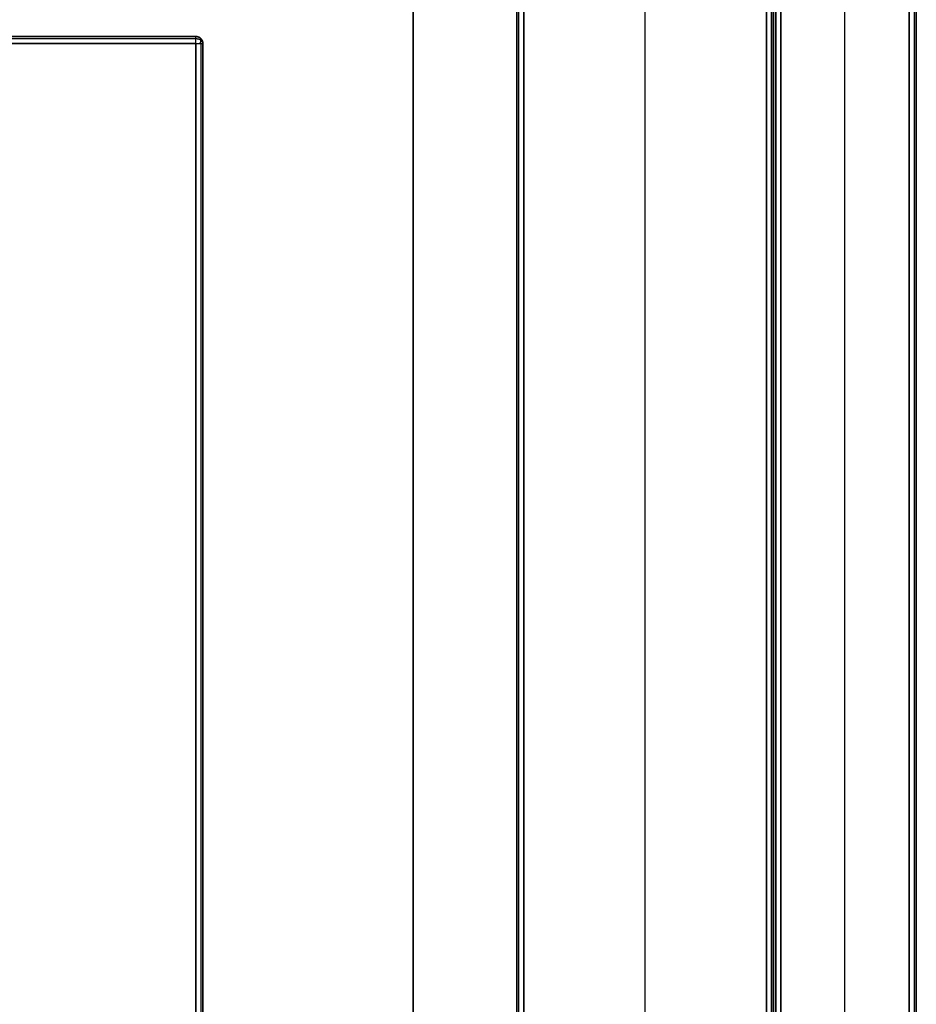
# Model space of a CAD drawing. Header units: millimetres. Extents: x 3790 to 5776, y 0 to 470.
# Tile 17 of 18: x 5713 to 5776, y 352 to 421. Entities that reach past the tile are written whole.
import ezdxf

# ---------------------------------------------------------------- set-up
doc = ezdxf.new("R2010")
doc.units = ezdxf.units.MM
doc.layers.add('ripiani', color=18, linetype='Continuous', true_color=0x4c0000)
doc.layers.add('struttura', color=18, linetype='Continuous', true_color=0x4c0000)

msp = doc.modelspace()

# ---------------------------------------------------------------- linework, layer by layer
at = {"layer": 'ripiani'}
msp.add_line((5740.703, 29.725, 443.501), (5740.703, 449.725, 443.501), dxfattribs=at)
for points in [[(5740.703, 29.725, 439.501), (5740.703, 239.725, 439.501), (5740.703, 449.725, 439.501)], [(5740.703, 449.725, 447.501), (5740.703, 239.725, 447.501), (5740.703, 29.725, 447.501)]]:
    msp.add_open_spline(points, degree=2, dxfattribs=at)
at = {"layer": 'struttura'}
for p, q in [((5765.963, 469.5, 410), (5765.963, 0.5, 410)), ((5770.963, 0.5, 740), (5770.963, 469.5, 740)), ((5770.963, 0.5, 80), (5770.963, 469.5, 80)), ((5775.963, 0.5, 410), (5775.963, 469.5, 410)), ((5775.963, 0.5, 75), (5775.963, 469.5, 75)), ((5775.963, 0.5, 745), (5775.963, 469.5, 745)), ((5747.963, 451.5, 410), (5747.963, 15.5, 410)), ((5756.963, 15.5, 722), (5756.963, 451.5, 722)), ((5756.963, 15.5, 98), (5756.963, 451.5, 98)), ((5765.963, 15.5, 89), (5765.963, 451.5, 89)), ((5765.963, 15.5, 731), (5765.963, 451.5, 731)), ((5765.963, 15.5, 410), (5765.963, 451.5, 410)), ((4782.963, 420, 40), (5725.463, 420, 40)), ((5725.963, 50.5, 40), (5725.963, 419.5, 40))]:
    msp.add_line(p, q, dxfattribs=at)
for points in [[(5765.963, 0.5, 739.5), (5765.963, 235, 739.5), (5765.963, 469.5, 739.5)], [(5765.963, 469.5, 80.5), (5765.963, 235, 80.5), (5765.963, 0.5, 80.5)], [(5766.463, 469.5, 740), (5766.463, 235, 740), (5766.463, 0.5, 740)], [(5766.463, 0.5, 80), (5766.463, 235, 80), (5766.463, 469.5, 80)], [(5775.463, 0.5, 740), (5775.463, 235, 740), (5775.463, 469.5, 740)], [(5775.463, 469.5, 80), (5775.463, 235, 80), (5775.463, 0.5, 80)], [(5775.463, 0.5, 80), (5775.463, 235, 80), (5775.463, 469.5, 80)], [(5775.463, 469.5, 70), (5775.463, 235, 70), (5775.463, 0.5, 70)], [(5775.463, 0.5, 750), (5775.463, 235, 750), (5775.463, 469.5, 750)], [(5775.463, 469.5, 740), (5775.463, 235, 740), (5775.463, 0.5, 740)], [(5775.817, 469.5, 739.854), (5775.817, 235, 739.854), (5775.817, 0.5, 739.854)], [(5775.817, 469.5, 80.146), (5775.817, 235, 80.146), (5775.817, 0.5, 80.146)], [(5775.817, 469.5, 79.854), (5775.817, 235, 79.854), (5775.817, 0.5, 79.854)], [(5775.817, 469.5, 749.854), (5775.817, 235, 749.854), (5775.817, 0.5, 749.854)], [(5775.963, 0.5, 80.5), (5775.963, 235, 80.5), (5775.963, 469.5, 80.5)], [(5775.963, 469.5, 739.5), (5775.963, 235, 739.5), (5775.963, 0.5, 739.5)], [(5775.963, 0.5, 70.5), (5775.963, 235, 70.5), (5775.963, 469.5, 70.5)], [(5775.963, 469.5, 79.5), (5775.963, 235, 79.5), (5775.963, 0.5, 79.5)], [(5775.963, 0.5, 740.5), (5775.963, 235, 740.5), (5775.963, 469.5, 740.5)], [(5775.963, 469.5, 749.5), (5775.963, 235, 749.5), (5775.963, 0.5, 749.5)], [(5747.963, 15.5, 721.5), (5747.963, 233.5, 721.5), (5747.963, 451.5, 721.5)], [(5747.963, 451.5, 98.5), (5747.963, 233.5, 98.5), (5747.963, 15.5, 98.5)], [(5748.11, 15.5, 98.146), (5748.11, 233.5, 98.146), (5748.11, 451.5, 98.146)], [(5748.463, 451.5, 722), (5748.463, 233.5, 722), (5748.463, 15.5, 722)], [(5748.463, 15.5, 98), (5748.463, 233.5, 98), (5748.463, 451.5, 98)], [(5765.463, 451.5, 80), (5765.463, 233.5, 80), (5765.463, 15.5, 80)], [(5765.463, 15.5, 98), (5765.463, 233.5, 98), (5765.463, 451.5, 98)], [(5765.463, 15.5, 740), (5765.463, 233.5, 740), (5765.463, 451.5, 740)], [(5765.463, 451.5, 722), (5765.463, 233.5, 722), (5765.463, 15.5, 722)], [(5765.463, 15.5, 722), (5765.463, 233.5, 722), (5765.463, 451.5, 722)], [(5765.463, 451.5, 98), (5765.463, 233.5, 98), (5765.463, 15.5, 98)], [(5765.817, 15.5, 80.146), (5765.817, 233.5, 80.146), (5765.817, 451.5, 80.146)], [(5765.817, 451.5, 97.854), (5765.817, 233.5, 97.854), (5765.817, 15.5, 97.854)], [(5765.817, 451.5, 739.854), (5765.817, 233.5, 739.854), (5765.817, 15.5, 739.854)], [(5765.817, 15.5, 722.146), (5765.817, 233.5, 722.146), (5765.817, 451.5, 722.146)], [(5765.817, 451.5, 721.854), (5765.817, 233.5, 721.854), (5765.817, 15.5, 721.854)], [(5765.817, 451.5, 98.146), (5765.817, 233.5, 98.146), (5765.817, 15.5, 98.146)], [(5765.963, 451.5, 97.5), (5765.963, 233.5, 97.5), (5765.963, 15.5, 97.5)], [(5765.963, 15.5, 80.5), (5765.963, 233.5, 80.5), (5765.963, 451.5, 80.5)], [(5765.963, 15.5, 722.5), (5765.963, 233.5, 722.5), (5765.963, 451.5, 722.5)], [(5765.963, 451.5, 739.5), (5765.963, 233.5, 739.5), (5765.963, 15.5, 739.5)], [(5765.963, 15.5, 98.5), (5765.963, 233.5, 98.5), (5765.963, 451.5, 98.5)], [(5765.963, 451.5, 721.5), (5765.963, 233.5, 721.5), (5765.963, 15.5, 721.5)], [(4782.963, 420, 69.5), (5254.213, 420, 69.5), (5725.463, 420, 69.5)], [(5725.463, 420, 10.5), (5254.213, 420, 10.5), (4782.963, 420, 10.5)], [(4782.963, 419.854, 10.146), (5254.213, 419.854, 10.146), (5725.463, 419.854, 10.146)], [(4782.963, 419.854, 69.854), (5254.213, 419.854, 69.854), (5725.463, 419.854, 69.854)], [(5725.463, 420, 69.5), (5725.463, 420, 40), (5725.463, 420, 10.5)], [(5725.817, 419.854, 10.5), (5725.817, 419.854, 40), (5725.817, 419.854, 69.5)], [(4782.963, 419.5, 10), (5254.213, 419.5, 10), (5725.463, 419.5, 10)], [(5725.463, 419.5, 70), (5254.213, 419.5, 70), (4782.963, 419.5, 70)], [(5725.463, 419.5, 10), (5725.463, 235, 10), (5725.463, 50.5, 10)], [(5725.463, 50.5, 70), (5725.463, 235, 70), (5725.463, 419.5, 70)], [(5725.817, 419.5, 10.146), (5725.817, 235, 10.146), (5725.817, 50.5, 10.146)], [(5725.817, 419.5, 69.854), (5725.817, 235, 69.854), (5725.817, 50.5, 69.854)], [(5725.963, 419.5, 69.5), (5725.963, 235, 69.5), (5725.963, 50.5, 69.5)], [(5725.963, 50.5, 10.5), (5725.963, 235, 10.5), (5725.963, 419.5, 10.5)], [(5725.963, 419.5, 10.5), (5725.963, 419.5, 40), (5725.963, 419.5, 69.5)]]:
    msp.add_open_spline(points, degree=2, dxfattribs=at)
for points, weights in [([(5766.11, 469.5, 739.854), (5766.11, 235, 739.854), (5766.11, 0.5, 739.854)], [0.853553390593, 0.853553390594, 0.853553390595]), ([(5766.11, 0.5, 80.146), (5766.11, 235, 80.146), (5766.11, 469.5, 80.146)], [0.853553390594, 0.853553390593, 0.853553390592]), ([(5775.817, 469.5, 70.146), (5775.817, 235, 70.146), (5775.817, 0.5, 70.146)], [0.853553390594, 0.853553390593, 0.853553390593]), ([(5775.817, 469.5, 740.146), (5775.817, 235, 740.146), (5775.817, 0.5, 740.146)], [0.853553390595, 0.853553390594, 0.853553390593]), ([(5725.963, 419.5, 10.5), (5725.963, 420, 10.5), (5725.463, 420, 10.5)], [1, 0.707106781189, 0.999999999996]), ([(5725.463, 420, 69.5), (5725.963, 420, 69.5), (5725.963, 419.5, 69.5)], [0.999999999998, 0.707106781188, 0.999999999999]), ([(5725.963, 419.5, 40), (5725.963, 420, 40), (5725.463, 420, 40)], [1, 0.707106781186, 1])]:
    msp.add_rational_spline(points, weights, degree=2, dxfattribs=at)
at = {"layer": 'struttura', "extrusion": (1, 1.81899e-11, 1.27329e-11)}
msp.add_rational_spline([(5725.463, 419.5, 70), (5725.463, 420, 70), (5725.463, 420, 69.5)], [0.999999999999, 0.707106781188, 0.999999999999], degree=2, dxfattribs=at)
at = {"layer": 'struttura', "extrusion": (1, 3.63798e-12, -7.27596e-12)}
msp.add_rational_spline([(5725.463, 419.5, 10), (5725.463, 420, 10), (5725.463, 420, 10.5)], [1, 0.707106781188, 1], degree=2, dxfattribs=at)
at = {"layer": 'struttura', "extrusion": (-2.63918e-13, 0.707107, 0.707107)}
msp.add_rational_spline([(5725.463, 419.854, 10.146), (5725.673, 419.854, 10.146), (5725.82, 419.748, 10.252), (5725.963, 419.645, 10.355), (5725.963, 419.5, 10.5)], [0.853553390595, 0.787291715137, 0.853553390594, 0.788636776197, 0.850917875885], degree=2, knots=[2.659066, 2.659066, 2.659066, 3.494069, 3.494069, 4.312121, 4.312121, 4.312121], dxfattribs=at)
at = {"layer": 'struttura', "extrusion": (1.36481e-12, 0.707107, -0.707107)}
msp.add_rational_spline([(5725.463, 419.854, 69.854), (5725.673, 419.854, 69.854), (5725.82, 419.748, 69.748), (5725.963, 419.645, 69.645), (5725.963, 419.5, 69.5)], [0.853553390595, 0.787291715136, 0.853553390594, 0.788636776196, 0.850917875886], degree=2, knots=[2.659066, 2.659066, 2.659066, 3.494069, 3.494069, 4.312121, 4.312121, 4.312121], dxfattribs=at)
at = {"layer": 'struttura', "extrusion": (-0.701531, 0.503912, -0.503912)}
msp.add_rational_spline([(5725.755, 419.906, 10.5), (5725.899, 419.803, 10.197), (5725.755, 419.5, 10.094)], [0.938826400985, 0.768280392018, 0.938826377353], degree=2, dxfattribs=at)
at = {"layer": 'struttura', "extrusion": (0.701531, -0.503912, -0.503912)}
msp.add_rational_spline([(5725.755, 419.5, 69.906), (5725.899, 419.803, 69.803), (5725.755, 419.906, 69.5)], [0.938826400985, 0.768280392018, 0.938826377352], degree=2, dxfattribs=at)
at = {"layer": 'struttura', "extrusion": (-7.50333e-12, -1, 8.6402e-12)}
msp.add_rational_spline([(5725.463, 419.5, 10), (5725.963, 419.5, 10), (5725.963, 419.5, 10.5)], [1, 0.707106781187, 1], degree=2, dxfattribs=at)
at = {"layer": 'struttura', "extrusion": (-9.09495e-12, 1, -7.38964e-12)}
msp.add_rational_spline([(5725.463, 419.5, 70), (5725.963, 419.5, 70), (5725.963, 419.5, 69.5)], [0.999999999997, 0.70710678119, 0.999999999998], degree=2, dxfattribs=at)

doc.saveas('drawing.dxf')
